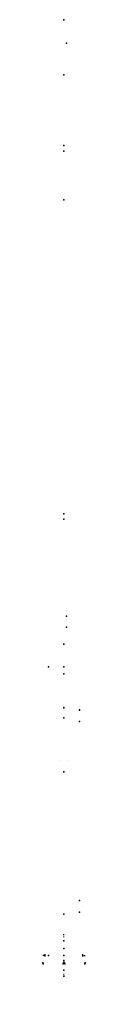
# Model space of a CAD drawing. Header units: millimetres. Extents: x -1077 to -788, y -3541 to 3142.
import ezdxf

# ---------------------------------------------------------------- set-up
doc = ezdxf.new("R2010")
doc.units = ezdxf.units.MM
doc.header["$LTSCALE"] = 0.5
doc.layers.get('0').update_dxf_attribs({"lineweight": 18})
for name, color, linetype in [('02___PRT_ALL_AXES_60', 7, 'Continuous'), ('04___PRT_ALL_DTM_PNT_1', 7, 'Continuous'), ('04___PRT_ALL_DTM_PNT_15', 7, 'Continuous'), ('04___PRT_ALL_DTM_PNT_16', 7, 'Continuous'), ('04___PRT_ALL_DTM_PNT_21', 7, 'Continuous'), ('04___PRT_ALL_DTM_PNT_23', 7, 'Continuous'), ('04___PRT_ALL_DTM_PNT_24', 7, 'Continuous'), ('04___PRT_ALL_DTM_PNT_25', 7, 'Continuous'), ('04___PRT_ALL_DTM_PNT_36', 7, 'Continuous'), ('04___PRT_ALL_DTM_PNT_46', 7, 'Continuous'), ('04___PRT_ALL_DTM_PNT_5', 7, 'Continuous'), ('04___PRT_ALL_DTM_PNT_51', 7, 'Continuous'), ('04___PRT_ALL_DTM_PNT_52', 7, 'Continuous'), ('04___PRT_ALL_DTM_PNT_53', 7, 'Continuous'), ('04___PRT_ALL_DTM_PNT_55', 7, 'Continuous'), ('04___PRT_ALL_DTM_PNT_62', 7, 'Continuous'), ('04___PRT_ALL_DTM_PNT_8', 7, 'Continuous'), ('04__ASM_ALL_DTM_PNT_1', 7, 'Continuous'), ('04__ASM_ALL_DTM_PNT_14', 7, 'Continuous'), ('04__ASM_ALL_DTM_PNT_3', 7, 'Continuous'), ('04__ASM_ALL_DTM_PNT_7', 7, 'Continuous'), ('1_AXIS', 7, 'Continuous')]:
    doc.layers.add(name, color=color, linetype=linetype)

# ---------------------------------------------------------------- blocks, each defined once
blk = doc.blocks.new('C0E71FB1673B14B6490B0E6C7F3733C9089BFC77$$$C906BBC760572095F726B39B13C9EDE80CDE5667')
at = {"color": 8, "true_color": 0x787878}
blk.add_line((0, 0), (0, 5), dxfattribs=at)
blk.add_line((0, 0), (0, 5), dxfattribs=at)
blk = doc.blocks.new('136203')
at = {"color": 0}
blk.add_blockref('C0E71FB1673B14B6490B0E6C7F3733C9089BFC77$$$C906BBC760572095F726B39B13C9EDE80CDE5667', (0, 0), dxfattribs=at)
blk = doc.blocks.new('72E88984EDCCBF43EDC776D674EA878028A558CC$$$C906BBC760572095F726B39B13C9EDE80CDE5667')
at = {"color": 8, "true_color": 0x787878}
for p, q in [((636.25, 123.2, 27.5), (636.25, 128.2, 27.5)), ((636.25, 123.2, -27.5), (636.25, 128.2, -27.5))]:
    blk.add_line(p, q, dxfattribs=at)
blk = doc.blocks.new('136645')
at = {"color": 0}
blk.add_blockref('72E88984EDCCBF43EDC776D674EA878028A558CC$$$C906BBC760572095F726B39B13C9EDE80CDE5667', (0, 0), dxfattribs=at)
blk = doc.blocks.new('136646')
at = {"color": 0}
for name, p in [('136645', (0, 5)), ('136203', (0, 0))]:
    blk.add_blockref(name, p, dxfattribs=at)
blk = doc.blocks.new('0BB23396D914D2BF64A689D5E9E0107B8D2D7D6A$$$B8A4396250C5687B1D31E70758B30729E1AC4426')
at = {"layer": '04__ASM_ALL_DTM_PNT_14'}
for p in [(1000, 0), (1200, 0), (1500, 0)]:
    blk.add_point(p, dxfattribs=at)
blk = doc.blocks.new('E240345B83A16FA77FBC71BDF36AA60793FFF530$$$C906BBC760572095F726B39B13C9EDE80CDE5667')
at = {"layer": '04___PRT_ALL_DTM_PNT_51'}
for p in [(-1981.5, 60, -16.5), (-1250, 0), (1250, 0), (1981.5, 60, -16.5)]:
    blk.add_point(p, dxfattribs=at)
blk = doc.blocks.new('100-6336-02')
at = {"color": 0}
blk.add_blockref('E240345B83A16FA77FBC71BDF36AA60793FFF530$$$C906BBC760572095F726B39B13C9EDE80CDE5667', (0, 0), dxfattribs=at)
blk = doc.blocks.new('43A7CEE3C77B0348E65E408335C4732A5A119C79$$$C906BBC760572095F726B39B13C9EDE80CDE5667')
at = {"layer": '04___PRT_ALL_DTM_PNT_1'}
for p in [(0, 61), (0, -61)]:
    blk.add_point(p, dxfattribs=at)
blk = doc.blocks.new('100-6325-05')
at = {"color": 0}
blk.add_blockref('43A7CEE3C77B0348E65E408335C4732A5A119C79$$$C906BBC760572095F726B39B13C9EDE80CDE5667', (0, 0), dxfattribs=at)
blk = doc.blocks.new('A9792EF2E1597653ABCCE846F645E862965FA5C7$$$C906BBC760572095F726B39B13C9EDE80CDE5667')
at = {"layer": '04___PRT_ALL_DTM_PNT_55'}
for p in [(-1944, 40, -16.5), (-1250, 0), (1250, 0), (1944, 40, -16.5)]:
    blk.add_point(p, dxfattribs=at)
blk = doc.blocks.new('100-6325-01')
at = {"color": 0}
blk.add_blockref('A9792EF2E1597653ABCCE846F645E862965FA5C7$$$C906BBC760572095F726B39B13C9EDE80CDE5667', (0, 0), dxfattribs=at)
blk = doc.blocks.new('100-6336')
at = {"color": 0}
for name, p in [('100-6336-02', (2101.5, 142)), ('100-6325-01', (2064, 42))]:
    blk.add_blockref(name, p, dxfattribs=at)
at = {"color": 0, "extrusion": (-1, 0, 0), "rotation": 270}
blk.add_blockref('100-6325-05', (-142, 0, -4200), dxfattribs=at)
blk = doc.blocks.new('395CCBCFE6C7B36B4249E285B8E8EB41E063EA59$$$C906BBC760572095F726B39B13C9EDE80CDE5667')
at = {"layer": '02___PRT_ALL_AXES_60', "color": 250, "true_color": 0x272727}
blk.add_line((4, 0), (-10, 0), dxfattribs=at)
at = {"layer": '04___PRT_ALL_DTM_PNT_52'}
for p in [(-10, 0), (0, 0)]:
    blk.add_point(p, dxfattribs=at)
blk = doc.blocks.new('9908510')
at = {"color": 0}
blk.add_blockref('395CCBCFE6C7B36B4249E285B8E8EB41E063EA59$$$C906BBC760572095F726B39B13C9EDE80CDE5667', (0, 0), dxfattribs=at)
blk = doc.blocks.new('100-6333_RENAME')
at = {"color": 0, "rotation": 90}
blk.add_blockref('9908510', (60, 170.5), dxfattribs=at)
blk = doc.blocks.new('138778')
at = {"color": 0}
for name, p in [('100-6333_RENAME', (-3300, 19.5)), ('100-6336', (-3200, -142)), ('0BB23396D914D2BF64A689D5E9E0107B8D2D7D6A$$$B8A4396250C5687B1D31E70758B30729E1AC4426', (0, 0))]:
    blk.add_blockref(name, p, dxfattribs=at)
blk = doc.blocks.new('83902627A74137FE5D1D5464614A13F9125A7C54$$$B8A4396250C5687B1D31E70758B30729E1AC4426')
at = {"layer": '04__ASM_ALL_DTM_PNT_1'}
blk.add_point((0, 0, 155), dxfattribs=at)
blk = doc.blocks.new('138753_AF0')
at = {"color": 0}
blk.add_blockref('83902627A74137FE5D1D5464614A13F9125A7C54$$$B8A4396250C5687B1D31E70758B30729E1AC4426', (0, 0), dxfattribs=at)
blk = doc.blocks.new('01F9BD77BC632342778EAFEDC5E0EDC1A847760A$$$C906BBC760572095F726B39B13C9EDE80CDE5667')
at = {"layer": '04___PRT_ALL_DTM_PNT_8'}
for p in [(-105, 0), (-105, -83)]:
    blk.add_point(p, dxfattribs=at)
blk = doc.blocks.new('124040')
at = {"color": 0}
blk.add_blockref('01F9BD77BC632342778EAFEDC5E0EDC1A847760A$$$C906BBC760572095F726B39B13C9EDE80CDE5667', (0, 0), dxfattribs=at)
blk = doc.blocks.new('BDD4167B2BB9C6D304A1CD7AE2B27252B539B0DD$$$C906BBC760572095F726B39B13C9EDE80CDE5667')
at = {"layer": '04___PRT_ALL_DTM_PNT_15'}
for p in [(-105, 0), (-105, -83)]:
    blk.add_point(p, dxfattribs=at)
blk = doc.blocks.new('124041')
at = {"color": 0}
blk.add_blockref('BDD4167B2BB9C6D304A1CD7AE2B27252B539B0DD$$$C906BBC760572095F726B39B13C9EDE80CDE5667', (0, 0), dxfattribs=at)
blk = doc.blocks.new('124045_AF6')
at = {"color": 0, "extrusion": (0, 0.34202, -0.939693), "rotation": 180}
blk.add_blockref('124041', (0, 140, 121), dxfattribs=at)
at = {"color": 0, "extrusion": (0, -1, 0), "rotation": 180}
blk.add_blockref('124040', (0, 140, 121), dxfattribs=at)
blk = doc.blocks.new('124045_AF7')
at = {"color": 0, "extrusion": (0, 0.34202, -0.939693), "rotation": 180}
blk.add_blockref('124041', (0, 140, 121), dxfattribs=at)
at = {"color": 0, "extrusion": (0, -1, 0), "rotation": 180}
blk.add_blockref('124040', (0, 140, 121), dxfattribs=at)
blk = doc.blocks.new('124045_AF9')
at = {"color": 0, "extrusion": (0, 0.34202, -0.939693), "rotation": 180}
blk.add_blockref('124041', (0, 140, 121), dxfattribs=at)
at = {"color": 0, "extrusion": (0, -1, 0), "rotation": 180}
blk.add_blockref('124040', (0, 140, 121), dxfattribs=at)
blk = doc.blocks.new('124045_AF8')
at = {"color": 0, "extrusion": (0, 0.34202, -0.939693), "rotation": 180}
blk.add_blockref('124041', (0, 140, 121), dxfattribs=at)
at = {"color": 0, "extrusion": (0, -1, 0), "rotation": 180}
blk.add_blockref('124040', (0, 140, 121), dxfattribs=at)
blk = doc.blocks.new('CCA6C6CF3D7782514667513C752B01B21DA459E6$$$C906BBC760572095F726B39B13C9EDE80CDE5667')
at = {"layer": '04___PRT_ALL_DTM_PNT_5'}
for p in [(0, 620), (0, -620)]:
    blk.add_point(p, dxfattribs=at)
blk = doc.blocks.new('124888')
at = {"color": 0}
blk.add_blockref('CCA6C6CF3D7782514667513C752B01B21DA459E6$$$C906BBC760572095F726B39B13C9EDE80CDE5667', (0, 0), dxfattribs=at)
blk = doc.blocks.new('E5E1BB085C776359708D43E17FAD85F9D632450A$$$C906BBC760572095F726B39B13C9EDE80CDE5667')
at = {"layer": '04___PRT_ALL_DTM_PNT_36'}
for p in [(0, 745), (0, -745)]:
    blk.add_point(p, dxfattribs=at)
blk = doc.blocks.new('124897')
at = {"color": 0}
blk.add_blockref('E5E1BB085C776359708D43E17FAD85F9D632450A$$$C906BBC760572095F726B39B13C9EDE80CDE5667', (0, 0), dxfattribs=at)
blk = doc.blocks.new('8245EED5188FFD7CC7B8DA3E4095BE298D3CA465$$$C906BBC760572095F726B39B13C9EDE80CDE5667')
at = {"layer": '04___PRT_ALL_DTM_PNT_62'}
blk.add_point((0, 25, 2), dxfattribs=at)
blk = doc.blocks.new('125076')
at = {"color": 0}
blk.add_blockref('8245EED5188FFD7CC7B8DA3E4095BE298D3CA465$$$C906BBC760572095F726B39B13C9EDE80CDE5667', (0, 0), dxfattribs=at)
blk = doc.blocks.new('124875')
at = {"color": 0}
blk.add_blockref('125076', (0, 2.6, 13.5), dxfattribs=at)
blk = doc.blocks.new('124954')
at = {"color": 0}
blk.add_blockref('124897', (0, 0), dxfattribs=at)
at = {"color": 0, "extrusion": (0, 1, 0)}
blk.add_blockref('124875', (0, 95.9, 222), dxfattribs=at)
blk = doc.blocks.new('93F72015CACEAF8B795F1CB2787BBE03E34A1E4C$$$C906BBC760572095F726B39B13C9EDE80CDE5667')
at = {"layer": '04___PRT_ALL_DTM_PNT_16'}
for p in [(0, 196, -279.8), (0, 0), (0, 0)]:
    blk.add_point(p, dxfattribs=at)
blk = doc.blocks.new('126055_AF25')
at = {"color": 0}
blk.add_blockref('93F72015CACEAF8B795F1CB2787BBE03E34A1E4C$$$C906BBC760572095F726B39B13C9EDE80CDE5667', (0, 0), dxfattribs=at)
blk = doc.blocks.new('124967_AF1')
at = {"color": 0, "extrusion": (-0.087156, -0.340719, -0.936117), "rotation": 166.5336097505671}
blk.add_blockref('124888', (-213.7, -831.8, -161.8), dxfattribs=at)
at = {"color": 0, "extrusion": (0, 0, -1)}
blk.add_blockref('124045_AF9', (0, 121), dxfattribs=at)
at = {"color": 0, "extrusion": (0, 0.34202, 0.939693)}
blk.add_blockref('126055_AF25', (0, -238.7, 162.4), dxfattribs=at)
at = {"color": 0, "extrusion": (0, 0.939693, -0.34202), "rotation": 180}
blk.add_blockref('124045_AF8', (0, 41.4, 113.7), dxfattribs=at)
at = {"color": 0, "extrusion": (0, -1, 0), "rotation": 180}
blk.add_blockref('124954', (0, -870), dxfattribs=at)
blk = doc.blocks.new('46C66A9DAC94AED823B4F8ACA90CCD99049FCA95$$$B8A4396250C5687B1D31E70758B30729E1AC4426')
at = {"layer": '04__ASM_ALL_DTM_PNT_3'}
for p in [(0, 270), (-99.5, 0), (99.5, 0)]:
    blk.add_point(p, dxfattribs=at)
blk = doc.blocks.new('1E0D89B704B15EB21831D568542FA5B396DFAE3B$$$C906BBC760572095F726B39B13C9EDE80CDE5667')
at = {"color": 252, "true_color": 0x8a9399}
blk.add_line((0, 0, -210), (-5, 0, -210), dxfattribs=at)
blk = doc.blocks.new('142700')
at = {"color": 0}
blk.add_blockref('1E0D89B704B15EB21831D568542FA5B396DFAE3B$$$C906BBC760572095F726B39B13C9EDE80CDE5667', (0, 0), dxfattribs=at)
blk = doc.blocks.new('251E32A900F89FE38F96BCE40A3F92FD3BC6822A$$$B8A4396250C5687B1D31E70758B30729E1AC4426')
at = {"layer": '04__ASM_ALL_DTM_PNT_7'}
blk.add_point((0, 0, -49), dxfattribs=at)
blk = doc.blocks.new('D81654260DBBA30A1807E2919A006B99C3805323$$$C906BBC760572095F726B39B13C9EDE80CDE5667')
at = {"layer": '04___PRT_ALL_DTM_PNT_53'}
for p in [(0, 100, -15), (0, -100, -15)]:
    blk.add_point(p, dxfattribs=at)
blk = doc.blocks.new('199-808-200')
at = {"color": 0}
blk.add_blockref('D81654260DBBA30A1807E2919A006B99C3805323$$$C906BBC760572095F726B39B13C9EDE80CDE5667', (0, 0), dxfattribs=at)
blk = doc.blocks.new('74C15D33F9AF2C13420265ACB6A3EF6142C16E76$$$C906BBC760572095F726B39B13C9EDE80CDE5667')
at = {"layer": '04___PRT_ALL_DTM_PNT_46'}
for p in [(-20.5, 26.1, -44.1), (-17.8, 57.7, -39.7), (117.8, 57.7, -39.7), (120.5, 26.1, -44.1)]:
    blk.add_point(p, dxfattribs=at)
blk = doc.blocks.new('142440')
at = {"color": 0}
blk.add_blockref('74C15D33F9AF2C13420265ACB6A3EF6142C16E76$$$C906BBC760572095F726B39B13C9EDE80CDE5667', (0, 0), dxfattribs=at)
blk = doc.blocks.new('7CADA48BE6BADA0948FF8E412AF8BAFC510C067A$$$C906BBC760572095F726B39B13C9EDE80CDE5667')
at = {"layer": '04___PRT_ALL_DTM_PNT_24'}
for p in [(-20.5, 26.1, -44.1), (-17.8, 57.7, -39.7), (117.8, 57.7, -39.7), (120.5, 26.1, -44.1)]:
    blk.add_point(p, dxfattribs=at)
blk = doc.blocks.new('142441')
at = {"color": 0}
blk.add_blockref('7CADA48BE6BADA0948FF8E412AF8BAFC510C067A$$$C906BBC760572095F726B39B13C9EDE80CDE5667', (0, 0), dxfattribs=at)
blk = doc.blocks.new('142859')
at = {"color": 0}
for name in ['199-808-200', '251E32A900F89FE38F96BCE40A3F92FD3BC6822A$$$B8A4396250C5687B1D31E70758B30729E1AC4426']:
    blk.add_blockref(name, (0, 0), dxfattribs=at)
at = {"color": 0, "extrusion": (0, -1, 0)}
for name, p in [('142440', (-124, -150.7)), ('142441', (24, -150.7))]:
    blk.add_blockref(name, p, dxfattribs=at)
blk = doc.blocks.new('05641FE66852AA7E0AB0DBA04D0F2A52B1D8CA57$$$C906BBC760572095F726B39B13C9EDE80CDE5667')
at = {"layer": '04___PRT_ALL_DTM_PNT_21'}
for p in [(0, 204.9, -36.1), (0, 0), (0, 0)]:
    blk.add_point(p, dxfattribs=at)
blk = doc.blocks.new('126057_AF6')
at = {"color": 0}
blk.add_blockref('05641FE66852AA7E0AB0DBA04D0F2A52B1D8CA57$$$C906BBC760572095F726B39B13C9EDE80CDE5667', (0, 0), dxfattribs=at)
blk = doc.blocks.new('45C88256C58DC1FA0BA8803AAE8BF9BF66508942$$$C906BBC760572095F726B39B13C9EDE80CDE5667')
at = {"layer": '1_AXIS', "color": 250, "true_color": 0x272727}
for p, q in [((7.5, 0), (-7.5, 0)), ((0, 0, 6.5), (0, 0, 14))]:
    blk.add_line(p, q, dxfattribs=at)
blk = doc.blocks.new('143004')
at = {"color": 0}
blk.add_blockref('45C88256C58DC1FA0BA8803AAE8BF9BF66508942$$$C906BBC760572095F726B39B13C9EDE80CDE5667', (0, 0), dxfattribs=at)
blk = doc.blocks.new('142482_AF0')
at = {"color": 0, "extrusion": (0.34202, 0.939693, 0), "rotation": 90}
blk.add_blockref('142859', (113.6, 0, 462.6), dxfattribs=at)
at = {"color": 0, "extrusion": (-1, 0, 0), "rotation": 90}
blk.add_blockref('126057_AF6', (-226.3, 0), dxfattribs=at)
at = {"color": 0}
for name, p in [('46C66A9DAC94AED823B4F8ACA90CCD99049FCA95$$$B8A4396250C5687B1D31E70758B30729E1AC4426', (0, 0)), ('143004', (0, 332, 129))]:
    blk.add_blockref(name, p, dxfattribs=at)
at = {"color": 0, "extrusion": (0, 0, -1)}
blk.add_blockref('143004', (0, 332, 129), dxfattribs=at)
at = {"color": 0, "extrusion": (-1, 0, 0)}
blk.add_blockref('143004', (-210, 0, 131), dxfattribs=at)
at = {"color": 0, "extrusion": (1, 0, 0)}
blk.add_blockref('143004', (210, 0, 131), dxfattribs=at)
at = {"color": 0, "extrusion": (0, -1, 0)}
blk.add_blockref('142700', (-124, 0), dxfattribs=at)
at = {"color": 0, "extrusion": (0, -1, 0), "rotation": 180}
blk.add_blockref('142700', (124, 0), dxfattribs=at)
blk = doc.blocks.new('C0C671F72E10728F01FFAA6309B71B231BB13446$$$C906BBC760572095F726B39B13C9EDE80CDE5667')
at = {"layer": '04___PRT_ALL_DTM_PNT_23'}
for p in [(0, 193.7, -276.6), (0, 0), (0, 0)]:
    blk.add_point(p, dxfattribs=at)
blk = doc.blocks.new('126055_AF24')
at = {"color": 0}
blk.add_blockref('C0C671F72E10728F01FFAA6309B71B231BB13446$$$C906BBC760572095F726B39B13C9EDE80CDE5667', (0, 0), dxfattribs=at)
blk = doc.blocks.new('124978_AF0')
at = {"color": 0, "extrusion": (0, 0.939693, -0.34202)}
blk.add_blockref('124967_AF1', (0, 430.2, 1756.2), dxfattribs=at)
at = {"color": 0, "extrusion": (1, 0, 0)}
blk.add_blockref('142482_AF0', (1959.8, 1163.3), dxfattribs=at)
at = {"color": 0, "extrusion": (0, 0, -1)}
blk.add_blockref('124045_AF6', (0, 121, -285), dxfattribs=at)
at = {"color": 0, "extrusion": (0, 0.34202, 0.939693)}
blk.add_blockref('126055_AF24', (0, -137.8, 430.2), dxfattribs=at)
at = {"color": 0, "extrusion": (0, 0.939693, -0.34202), "rotation": 180}
blk.add_blockref('124045_AF7', (0, 309.2, 16.2), dxfattribs=at)
at = {"color": 0, "rotation": 180}
blk.add_blockref('138753_AF0', (0, 0, 12), dxfattribs=at)
blk = doc.blocks.new('D85E6F2EBCD4BE0CE9C0BB436AB436A08830DBE3$$$C906BBC760572095F726B39B13C9EDE80CDE5667')
at = {"layer": '04___PRT_ALL_DTM_PNT_25'}
for p in [(0, 848.5, -848.5), (0, 0), (0, 0)]:
    blk.add_point(p, dxfattribs=at)
blk = doc.blocks.new('126057_AF7')
at = {"color": 0}
blk.add_blockref('D85E6F2EBCD4BE0CE9C0BB436AB436A08830DBE3$$$C906BBC760572095F726B39B13C9EDE80CDE5667', (0, 0), dxfattribs=at)
blk = doc.blocks.new('138798')
at = {"color": 0, "extrusion": (-1, 0, 0), "rotation": 270}
blk.add_blockref('126057_AF7', (-1088.5, 0, 4016.8), dxfattribs=at)
at = {"color": 0}
for name, p in [('138778', (-1152, 67.2)), ('136646', (0, 0))]:
    blk.add_blockref(name, p, dxfattribs=at)
at = {"color": 0, "extrusion": (0, -1, 0), "rotation": 270}
blk.add_blockref('124978_AF0', (0, 0), dxfattribs=at)

msp = doc.modelspace()

# ---------------------------------------------------------------- block references
at = {"extrusion": (-1, 1.83697e-16, 6.12323e-17)}
msp.add_blockref('138798', (1249.6, 317.5, 932.2), dxfattribs=at)

doc.saveas('drawing.dxf')
